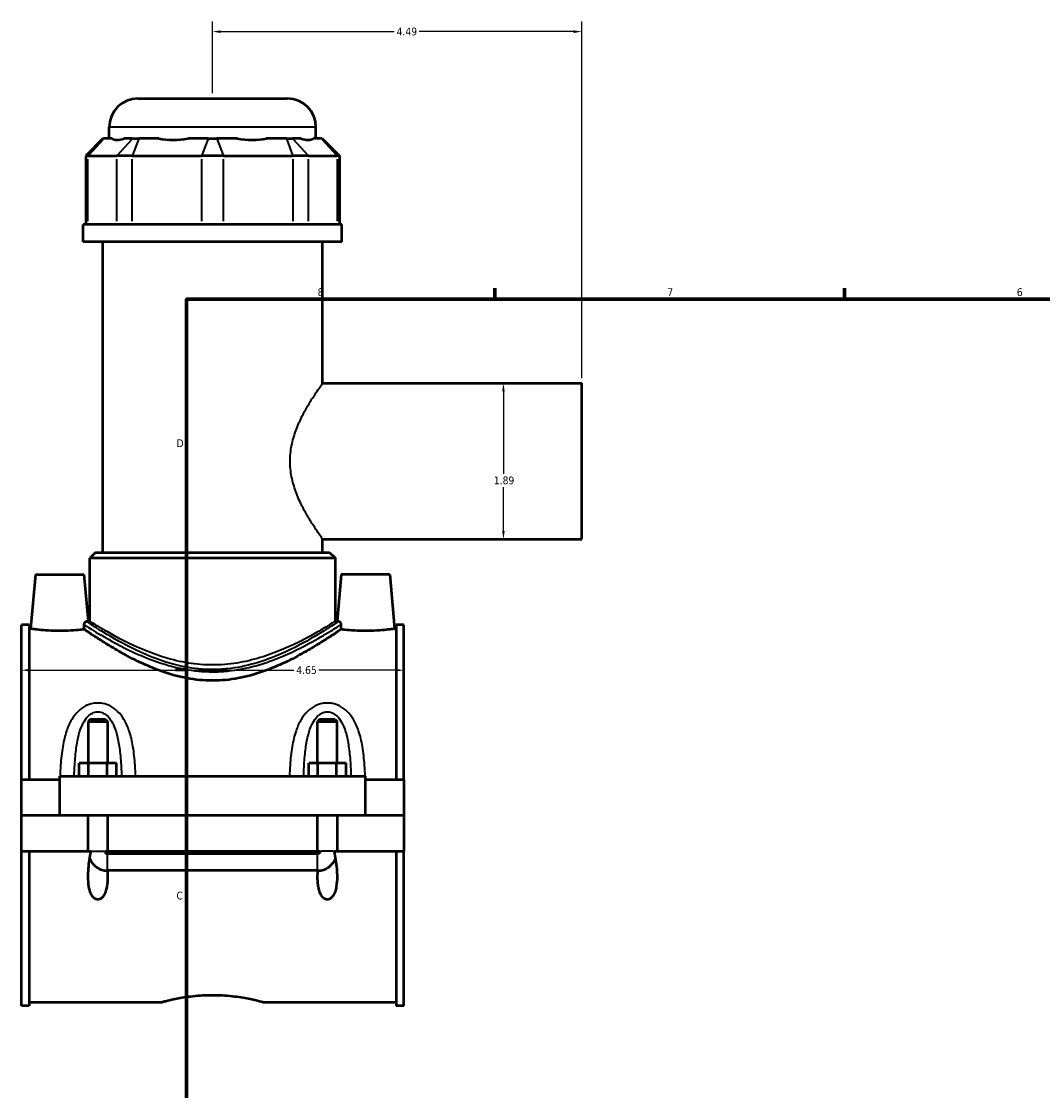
# Model space of a CAD drawing. Header units: inches. Extents: x -1.5 to 48.1, y -2 to 47.5.
# Tile 3 of 8: x -1.5 to 10.9, y 11.4 to 24.4. Entities that reach past the tile are written whole.
import ezdxf

# ---------------------------------------------------------------- set-up
doc = ezdxf.new("R2010")
doc.units = ezdxf.units.IN
doc.header["$MEASUREMENT"] = 0
for name, color, linetype, lineweight in [('Border (ANSI)', 7, 'Continuous', 70), ('Dimension (ANSI)', 7, 'Continuous', 25), ('Visible (ANSI)', 7, 'Continuous', 50), ('Visible Narrow (ANSI)', 7, 'Continuous', 35)]:
    doc.layers.add(name, color=color, linetype=linetype, lineweight=lineweight)
doc.styles.add('Note Text (ANSI)', font='tahoma.ttf')
doc.dimstyles.new('Default (ANSI)', dxfattribs={"dimtxt": 0.094488, "dimasz": 0.098425, "dimexe": 0.125, "dimexo": 0.0625, "dimgap": 0.031496, "dimtad": 0, "dimtih": 1, "dimtoh": 1, "dimrnd": 1e-08, "dimzin": 4, "dimdsep": 46, "dimtxsty": 'Note Text (ANSI)', "dimcen": 0.09, "dimdle": 0.393701, "dimclrd": 256, "dimclre": 256, "dimclrt": 5, "dimadec": 0, "dimazin": 1, "dimtfac": 1, "dimtofl": 0, "dimtmove": 0, "dimatfit": 3, "dimfxl": 1, "dimtolj": 1, "dimtzin": 4, "dimlwd": -1, "dimlwe": -1, "dimarcsym": 0})

# ---------------------------------------------------------------- blocks, each defined once
blk = doc.blocks.new('Borders Default Border')
at = {"layer": 'Border (ANSI)'}
for p, q in [((4.25, 21), (4.25, 21.134)), ((8.5, 21), (8.5, 21.134)), ((0.5, 16.5), (0.366, 16.5))]:
    blk.add_line(p, q, dxfattribs=at)
at = {"layer": 'Border (ANSI)', "flags": 128}
blk.add_lwpolyline([(0.5, 1), (0.5, 21), (33.5, 21), (33.5, 1), (0.5, 1)], dxfattribs=at)
at = {"layer": 'Border (ANSI)', "color": 5, "true_color": 0x0000ff, "char_height": 0.0945, "attachment_point": 7, "style": 'Note Text (ANSI)'}
for s, insert in [('8', (2.094, 21.038)), ('7', (6.346, 21.04)), ('6', (10.595, 21.038)), ('D', (0.378, 19.203)), ('C', (0.378, 13.701))]:
    blk.add_mtext(s, dxfattribs=dict(at, insert=insert))
blk = doc.blocks.new('*D6')
at = {"layer": 'Defpoints', "color": 0, "transparency": 16777216}
for p in [(5.307, 24.254), (0.817, 23.441), (5.307, 19.978)]:
    blk.add_point(p, dxfattribs=at)
at = {"layer": 'Dimension (ANSI)', "transparency": 16777216}
for p, q in [((0.817, 23.504), (0.817, 24.379)), ((5.307, 20.041), (5.307, 24.379)), ((0.915, 24.254), (3.023, 24.254)), ((5.208, 24.254), (3.33, 24.254))]:
    blk.add_line(p, q, dxfattribs=at)
for points in [[(0.915, 24.27), (0.915, 24.237), (0.817, 24.254)], [(5.208, 24.27), (5.208, 24.237), (5.307, 24.254)]]:
    blk.add_solid(points, dxfattribs=at)
at = {"layer": 'Dimension (ANSI)', "color": 5, "transparency": 16777216, "insert": (3.055, 24.303), "char_height": 0.0945, "attachment_point": 1, "style": 'Note Text (ANSI)'}
blk.add_mtext('\\A1;4.49', dxfattribs=at)
blk = doc.blocks.new('*D7')
at = {"layer": 'Defpoints', "color": 0, "transparency": 16777216}
for p in [(3.142, 16.49), (-1.508, 16.101), (3.142, 16.101)]:
    blk.add_point(p, dxfattribs=at)
at = {"layer": 'Dimension (ANSI)', "transparency": 16777216}
for p, q in [((-1.41, 16.49), (1.804, 16.49)), ((3.043, 16.49), (2.11, 16.49))]:
    blk.add_line(p, q, dxfattribs=at)
for points in [[(-1.41, 16.507), (-1.41, 16.474), (-1.508, 16.49)], [(3.043, 16.507), (3.043, 16.474), (3.142, 16.49)]]:
    blk.add_solid(points, dxfattribs=at)
at = {"layer": 'Dimension (ANSI)', "color": 5, "transparency": 16777216, "insert": (1.835, 16.539), "char_height": 0.0945, "attachment_point": 1, "style": 'Note Text (ANSI)'}
blk.add_mtext('\\A1;4.65', dxfattribs=at)
blk = doc.blocks.new('*D9')
at = {"layer": 'Defpoints', "color": 0, "transparency": 16777216}
for p in [(4.353, 19.978), (4.353, 18.084), (4.353, 18.084)]:
    blk.add_point(p, dxfattribs=at)
at = {"layer": 'Dimension (ANSI)', "transparency": 16777216}
for p, q in [((4.353, 19.88), (4.353, 18.876)), ((4.353, 18.183), (4.353, 18.714))]:
    blk.add_line(p, q, dxfattribs=at)
for points in [[(4.337, 19.88), (4.369, 19.88), (4.353, 19.978)], [(4.337, 18.183), (4.369, 18.183), (4.353, 18.084)]]:
    blk.add_solid(points, dxfattribs=at)
at = {"layer": 'Dimension (ANSI)', "color": 5, "transparency": 16777216, "insert": (4.237, 18.845), "char_height": 0.0945, "attachment_point": 1, "style": 'Note Text (ANSI)'}
blk.add_mtext('\\A1;1.89', dxfattribs=at)

msp = doc.modelspace()

# ---------------------------------------------------------------- linework, layer by layer
at = {"layer": 'Visible (ANSI)'}
for p, q in [((-0.091, 23.441), (1.725, 23.441)), ((-0.44, 22.953), (-0.44, 23.092)), ((2.074, 22.953), (2.074, 23.092)), ((-0.516, 22.953), (-0.726, 22.744)), ((-0.516, 22.953), (-0.506, 22.953)), ((-0.405, 22.953), (-0.506, 22.953)), ((-0.156, 22.953), (-0.257, 22.953)), ((-0.156, 22.953), (-0.081, 22.953)), ((0.163, 22.953), (-0.081, 22.953)), ((0.763, 22.953), (0.519, 22.953)), ((0.763, 22.953), (0.87, 22.953)), ((1.114, 22.953), (0.87, 22.953)), ((1.714, 22.953), (1.47, 22.953)), ((1.714, 22.953), (1.79, 22.953)), ((1.891, 22.953), (1.79, 22.953)), ((2.139, 22.953), (2.038, 22.953)), ((2.139, 22.953), (2.15, 22.953)), ((2.15, 22.953), (2.36, 22.744)), ((-0.699, 22.744), (-0.726, 22.744)), ((-0.726, 22.744), (-0.726, 21.908)), ((-0.699, 22.744), (-0.35, 22.744)), ((-0.161, 22.744), (-0.35, 22.744)), ((-0.161, 22.744), (0.683, 22.744)), ((0.95, 22.744), (0.683, 22.744)), ((0.95, 22.744), (1.794, 22.744)), ((1.983, 22.744), (1.794, 22.744)), ((1.983, 22.744), (2.333, 22.744)), ((2.36, 22.744), (2.333, 22.744)), ((2.36, 22.744), (2.36, 21.908)), ((2.388, 21.908), (-0.755, 21.908)), ((-0.755, 21.699), (-0.755, 21.908)), ((2.388, 21.699), (2.388, 21.908)), ((2.388, 21.699), (-0.755, 21.699)), ((-0.519, 17.923), (-0.519, 21.699)), ((2.153, 19.978), (2.153, 21.699)), ((2.153, 19.978), (5.307, 19.978)), ((5.307, 18.084), (5.307, 19.978)), ((2.153, 17.923), (2.153, 18.084)), ((2.153, 18.084), (5.307, 18.084)), ((-0.606, 17.923), (-0.676, 17.853)), ((2.31, 17.853), (-0.676, 17.853)), ((-0.676, 17.086), (-0.676, 17.853)), ((-0.606, 17.923), (2.24, 17.923)), ((2.24, 17.923), (2.31, 17.853)), ((2.31, 17.086), (2.31, 17.853)), ((-1.338, 17.652), (-1.396, 16.995)), ((-1.338, 17.652), (-0.748, 17.652)), ((-0.748, 17.652), (-0.698, 17.086)), ((2.382, 17.652), (2.332, 17.086)), ((2.972, 17.652), (2.382, 17.652)), ((2.972, 17.652), (3.03, 16.995)), ((-1.508, 15.162), (-1.508, 17.041)), ((-1.415, 17.041), (-1.508, 17.041)), ((-1.415, 17.041), (-1.415, 15.162)), ((-0.676, 17.086), (-0.698, 17.086)), ((2.332, 17.086), (2.31, 17.086)), ((3.049, 17.041), (3.049, 15.162)), ((3.142, 17.041), (3.049, 17.041)), ((3.142, 15.162), (3.142, 17.041)), ((-1.415, 16.995), (-1.396, 16.995)), ((3.03, 16.995), (3.049, 16.995)), ((-0.673, 15.891), (-0.696, 15.868)), ((-0.696, 15.868), (-0.46, 15.868)), ((-0.696, 15.868), (-0.696, 15.359)), ((-0.484, 15.891), (-0.673, 15.891)), ((-0.484, 15.891), (-0.46, 15.868)), ((-0.46, 15.868), (-0.46, 15.359)), ((2.117, 15.891), (2.094, 15.868)), ((2.094, 15.868), (2.33, 15.868)), ((2.094, 15.359), (2.094, 15.868)), ((2.306, 15.891), (2.117, 15.891)), ((2.306, 15.891), (2.33, 15.868)), ((2.33, 15.359), (2.33, 15.868)), ((-0.805, 15.201), (-0.805, 15.359)), ((-0.692, 15.359), (-0.805, 15.359)), ((-0.692, 15.201), (-0.692, 15.359)), ((-0.465, 15.359), (-0.692, 15.359)), ((-0.465, 15.201), (-0.465, 15.359)), ((-0.351, 15.359), (-0.465, 15.359)), ((-0.351, 15.201), (-0.351, 15.359)), ((1.985, 15.201), (1.985, 15.359)), ((2.098, 15.359), (1.985, 15.359)), ((2.098, 15.201), (2.098, 15.359)), ((2.325, 15.359), (2.098, 15.359)), ((2.325, 15.201), (2.325, 15.359)), ((2.439, 15.359), (2.325, 15.359)), ((2.439, 15.201), (2.439, 15.359)), ((-1.508, 15.162), (-1.043, 15.162)), ((-1.508, 14.727), (-1.508, 15.162)), ((-1.043, 15.201), (-1.043, 14.727)), ((-1.043, 15.201), (2.677, 15.201)), ((2.677, 14.727), (2.677, 15.201)), ((2.677, 15.162), (3.142, 15.162)), ((3.142, 15.162), (3.142, 14.727)), ((-1.508, 14.727), (-1.043, 14.727)), ((-1.508, 14.289), (-1.508, 14.723)), ((-0.696, 14.723), (-1.508, 14.723)), ((-1.043, 14.727), (2.677, 14.727)), ((-0.696, 14.727), (-0.696, 14.723)), ((-0.696, 14.289), (-0.696, 14.723)), ((-0.46, 14.727), (-0.46, 14.723)), ((-0.46, 14.723), (-0.46, 14.289)), ((2.094, 14.723), (-0.46, 14.723)), ((2.094, 14.723), (2.094, 14.727)), ((2.094, 14.289), (2.094, 14.723)), ((2.33, 14.723), (2.33, 14.727)), ((2.33, 14.723), (2.33, 14.289)), ((3.142, 14.723), (2.33, 14.723)), ((2.677, 14.727), (3.142, 14.727)), ((3.142, 14.723), (3.142, 14.289)), ((-1.508, 12.41), (-1.508, 14.289)), ((-1.508, 14.289), (-0.696, 14.289)), ((-1.415, 14.289), (-1.415, 12.41)), ((-0.696, 14.289), (-0.661, 14.289)), ((-0.495, 14.289), (-0.46, 14.289)), ((-0.46, 14.289), (2.094, 14.289)), ((-0.46, 14.26), (2.094, 14.26)), ((2.094, 14.289), (2.129, 14.289)), ((2.295, 14.289), (2.33, 14.289)), ((2.33, 14.289), (3.142, 14.289)), ((3.049, 14.289), (3.049, 12.41)), ((3.142, 12.41), (3.142, 14.289)), ((2.094, 14.055), (-0.46, 14.055)), ((-1.415, 12.41), (-1.508, 12.41)), ((-1.415, 12.455), (0.2, 12.455)), ((1.434, 12.455), (3.049, 12.455)), ((3.142, 12.41), (3.049, 12.41))]:
    msp.add_line(p, q, dxfattribs=at)
for centre, radius, start, end in [((-0.091, 23.092), 0.349, 90, 180), ((1.725, 23.092), 0.349, 0, 90), ((-0.46, 14.289), 0.236, 202.9251, 269.396), ((2.094, 14.289), 0.236, 270.604, 337.0749)]:
    msp.add_arc(centre, radius, start, end, dxfattribs=at)
for major_axis, ratio, start_param, end_param in [((1.233, 1.233), 0.198912, 3.184055, 3.491829), ((-1.045, -1.045), 0.668179, 0.435162, 0.742936), ((1.045, -1.045), 0.668179, 5.54025, 5.848024), ((1.233, -1.233), 0.198912, 5.932949, 6.240723)]:
    msp.add_ellipse((0.817, 24.196), major_axis=major_axis, ratio=ratio, start_param=start_param, end_param=end_param, dxfattribs=at)
for points, knots in [([(-0.744, 17.044), (-0.744, 17.047), (-0.744, 17.05), (-0.743, 17.057), (-0.742, 17.06), (-0.739, 17.067), (-0.736, 17.071), (-0.729, 17.079), (-0.722, 17.083), (-0.716, 17.083)], [0, 0, 0, 0, 0.0233013, 0.0233013, 0.0549925, 0.0549925, 0.099871, 0.099871, 0.1769512, 0.1769512, 0.1769512, 0.1769512]), ([(-0.743, 16.987), (-0.744, 17.001), (-0.744, 17.015), (-0.744, 17.034), (-0.744, 17.039), (-0.744, 17.044)], [0.9973843, 0.9973843, 0.9973843, 0.9973843, 1.0923356, 1.0923356, 1.1304408, 1.1304408, 1.1304408, 1.1304408]), ([(2.35, 17.083), (2.35, 17.083), (2.35, 17.083), (2.356, 17.082), (2.361, 17.08), (2.369, 17.073), (2.372, 17.068), (2.375, 17.061), (2.376, 17.058), (2.377, 17.053), (2.378, 17.051), (2.378, 17.048), (2.378, 17.046), (2.378, 17.044)], [0, 0, 0, 0, 0.0078564, 0.0078564, 0.1281211, 0.1281211, 0.2351476, 0.2351476, 0.2946876, 0.2946876, 0.3211587, 0.3211587, 0.346083, 0.346083, 0.346083, 0.346083]), ([(2.378, 17.044), (2.378, 17.039), (2.378, 17.034), (2.378, 17.015), (2.377, 17.001), (2.377, 16.987)], [1.0542304, 1.0542304, 1.0542304, 1.0542304, 1.0923356, 1.0923356, 1.1872869, 1.1872869, 1.1872869, 1.1872869]), ([(-0.743, 16.987), (-0.758, 16.985), (-0.775, 16.983), (-0.824, 16.978), (-0.864, 16.974), (-0.951, 16.969), (-0.999, 16.967), (-1.088, 16.967), (-1.135, 16.969), (-1.222, 16.974), (-1.262, 16.978), (-1.324, 16.985), (-1.351, 16.988), (-1.387, 16.994), (-1.396, 16.995), (-1.396, 16.995)], [1.835834, 1.835834, 1.835834, 1.835834, 2.035297, 2.035297, 2.374881, 2.374881, 2.714465, 2.714465, 3.054049, 3.054049, 3.393633, 3.393633, 3.732665, 3.732665, 4.071698, 4.071698, 4.071698, 4.071698]), ([(2.377, 16.987), (2.372, 16.984), (2.366, 16.979), (2.336, 16.96), (2.305, 16.938), (2.224, 16.884), (2.173, 16.852), (2.059, 16.781), (1.995, 16.742), (1.86, 16.666), (1.783, 16.625), (1.615, 16.546), (1.524, 16.507), (1.333, 16.44), (1.232, 16.412), (1.026, 16.373), (0.921, 16.363), (0.713, 16.363), (0.608, 16.373), (0.402, 16.412), (0.301, 16.44), (0.11, 16.507), (0.019, 16.546), (-0.149, 16.625), (-0.226, 16.666), (-0.362, 16.742), (-0.426, 16.781), (-0.54, 16.852), (-0.59, 16.884), (-0.671, 16.938), (-0.703, 16.96), (-0.732, 16.979), (-0.738, 16.984), (-0.743, 16.987)], [6.763123, 6.763123, 6.763123, 6.763123, 7.072844, 7.072844, 7.853985, 7.853985, 8.635126, 8.635126, 9.416266, 9.416266, 10.208052, 10.208052, 10.999837, 10.999837, 11.791622, 11.791622, 12.583407, 12.583407, 13.375192, 13.375192, 14.166977, 14.166977, 14.958762, 14.958762, 15.750547, 15.750547, 16.531688, 16.531688, 17.312829, 17.312829, 18.09397, 18.09397, 18.403691, 18.403691, 18.403691, 18.403691]), ([(3.03, 16.995), (3.03, 16.995), (3.021, 16.994), (2.985, 16.988), (2.958, 16.985), (2.896, 16.978), (2.856, 16.974), (2.769, 16.969), (2.721, 16.967), (2.677, 16.967), (2.632, 16.967), (2.585, 16.969), (2.498, 16.974), (2.458, 16.978), (2.409, 16.983), (2.392, 16.985), (2.377, 16.987)], [4.071698, 4.071698, 4.071698, 4.071698, 4.41073, 4.41073, 4.749762, 4.749762, 5.089346, 5.089346, 5.42893, 5.42893, 5.42893, 5.768514, 5.768514, 6.108098, 6.108098, 6.307561, 6.307561, 6.307561, 6.307561]), ([(-0.463, 14.055), (-0.461, 14.029), (-0.46, 14.004), (-0.46, 13.94), (-0.462, 13.897), (-0.473, 13.836), (-0.478, 13.816), (-0.491, 13.779), (-0.499, 13.761), (-0.518, 13.734), (-0.527, 13.723), (-0.545, 13.71), (-0.551, 13.707), (-0.564, 13.702), (-0.571, 13.701), (-0.585, 13.701), (-0.592, 13.702), (-0.606, 13.707), (-0.612, 13.71), (-0.629, 13.723), (-0.639, 13.734), (-0.657, 13.761), (-0.665, 13.779), (-0.678, 13.816), (-0.683, 13.836), (-0.694, 13.897), (-0.696, 13.94), (-0.696, 14.043), (-0.69, 14.114), (-0.674, 14.22), (-0.668, 14.255), (-0.661, 14.289)], [1.215949, 1.215949, 1.215949, 1.215949, 1.413207, 1.413207, 1.730061, 1.730061, 1.888488, 1.888488, 2.046915, 2.046915, 2.156349, 2.156349, 2.211065, 2.211065, 2.265782, 2.265782, 2.320499, 2.320499, 2.375216, 2.375216, 2.48465, 2.48465, 2.643077, 2.643077, 2.801504, 2.801504, 3.118358, 3.118358, 3.634555, 3.634555, 3.885607, 3.885607, 3.885607, 3.885607]), ([(-0.495, 14.289), (-0.494, 14.284), (-0.492, 14.28), (-0.487, 14.272), (-0.484, 14.268), (-0.477, 14.264), (-0.474, 14.262), (-0.467, 14.26), (-0.464, 14.26), (-0.46, 14.26)], [0.0000698, 0.0000698, 0.0000698, 0.0000698, 0.0369029, 0.0369029, 0.0726601, 0.0726601, 0.1000626, 0.1000626, 0.1267854, 0.1267854, 0.1267854, 0.1267854]), ([(2.295, 14.289), (2.302, 14.255), (2.308, 14.22), (2.324, 14.114), (2.33, 14.043), (2.33, 13.94), (2.328, 13.897), (2.317, 13.836), (2.312, 13.816), (2.299, 13.779), (2.291, 13.761), (2.272, 13.734), (2.263, 13.723), (2.245, 13.71), (2.239, 13.707), (2.226, 13.702), (2.219, 13.701), (2.205, 13.701), (2.198, 13.702), (2.184, 13.707), (2.178, 13.711), (2.153, 13.728), (2.138, 13.752), (2.114, 13.802), (2.106, 13.837), (2.095, 13.909), (2.094, 13.945), (2.094, 14.003), (2.095, 14.029), (2.096, 14.055)], [0.645958, 0.645958, 0.645958, 0.645958, 0.89701, 0.89701, 1.413207, 1.413207, 1.730061, 1.730061, 1.888488, 1.888488, 2.046915, 2.046915, 2.156349, 2.156349, 2.211065, 2.211065, 2.265782, 2.265782, 2.318017, 2.318017, 2.370251, 2.370251, 2.559775, 2.559775, 2.832356, 2.832356, 3.104938, 3.104938, 3.300366, 3.300366, 3.300366, 3.300366]), ([(2.094, 14.26), (2.098, 14.26), (2.103, 14.26), (2.111, 14.264), (2.115, 14.266), (2.121, 14.272), (2.123, 14.275), (2.126, 14.281), (2.128, 14.285), (2.129, 14.289)], [0, 0, 0, 0, 0.0338755, 0.0338755, 0.069072, 0.069072, 0.0968973, 0.0968973, 0.1265215, 0.1265215, 0.1265215, 0.1265215]), ([(0.2, 12.455), (0.2, 12.455), (0.203, 12.456), (0.219, 12.461), (0.231, 12.464), (0.263, 12.472), (0.282, 12.477), (0.327, 12.487), (0.353, 12.492), (0.408, 12.503), (0.438, 12.509), (0.506, 12.519), (0.542, 12.524), (0.618, 12.532), (0.658, 12.536), (0.738, 12.54), (0.778, 12.541), (0.856, 12.541), (0.896, 12.54), (0.976, 12.536), (1.016, 12.532), (1.092, 12.524), (1.128, 12.519), (1.195, 12.509), (1.226, 12.503), (1.281, 12.492), (1.306, 12.487), (1.352, 12.477), (1.371, 12.472), (1.403, 12.464), (1.415, 12.461), (1.43, 12.456), (1.434, 12.455), (1.434, 12.455)], [2.375533, 2.375533, 2.375533, 2.375533, 2.672445, 2.672445, 2.969357, 2.969357, 3.26627, 3.26627, 3.563182, 3.563182, 3.860153, 3.860153, 4.157124, 4.157124, 4.454095, 4.454095, 4.751066, 4.751066, 5.048037, 5.048037, 5.345008, 5.345008, 5.641979, 5.641979, 5.93895, 5.93895, 6.235862, 6.235862, 6.532774, 6.532774, 6.829687, 6.829687, 7.126599, 7.126599, 7.126599, 7.126599])]:
    msp.add_open_spline(points, degree=3, knots=knots, dxfattribs=at)
for points in [[(-0.698, 17.086), (-0.698, 17.086), (-0.704, 17.085), (-0.716, 17.083)], [(2.35, 17.083), (2.338, 17.085), (2.332, 17.086), (2.332, 17.086)], [(-0.46, 14.055), (-0.461, 14.055), (-0.462, 14.055), (-0.463, 14.055)], [(2.096, 14.055), (2.095, 14.055), (2.095, 14.055), (2.094, 14.055)]]:
    msp.add_open_spline(points, degree=3, dxfattribs=at)
at = {"layer": 'Visible Narrow (ANSI)'}
for p, q in [((2.059, 23.092), (-0.425, 23.092)), ((-0.515, 22.943), (-0.69, 22.754)), ((-0.34, 22.754), (-0.166, 22.943)), ((-0.085, 22.943), (-0.157, 22.754)), ((0.759, 22.943), (0.687, 22.754)), ((0.874, 22.943), (0.946, 22.754)), ((1.718, 22.943), (1.79, 22.754)), ((1.799, 22.943), (1.974, 22.754)), ((2.149, 22.943), (2.323, 22.754)), ((-0.699, 21.95), (-0.699, 22.702)), ((-0.35, 22.702), (-0.35, 21.95)), ((-0.161, 21.95), (-0.161, 22.702)), ((0.683, 22.702), (0.683, 21.95)), ((0.95, 21.95), (0.95, 22.702)), ((1.794, 22.702), (1.794, 21.95)), ((1.983, 21.95), (1.983, 22.702)), ((2.333, 22.702), (2.333, 21.95)), ((-0.655, 14.289), (-0.502, 14.289)), ((-0.46, 14.059), (-0.46, 14.25)), ((2.094, 14.059), (2.094, 14.25)), ((2.288, 14.289), (2.135, 14.289))]:
    msp.add_line(p, q, dxfattribs=at)
for points, knots in [([(2.153, 18.084), (2.153, 18.084), (2.148, 18.091), (2.131, 18.116), (2.117, 18.135), (2.084, 18.184), (2.064, 18.214), (2.02, 18.283), (1.996, 18.321), (1.949, 18.403), (1.923, 18.449), (1.874, 18.55), (1.85, 18.605), (1.808, 18.72), (1.79, 18.781), (1.765, 18.905), (1.759, 18.968), (1.759, 19.094), (1.765, 19.158), (1.79, 19.282), (1.808, 19.343), (1.85, 19.458), (1.874, 19.512), (1.923, 19.613), (1.949, 19.66), (1.996, 19.741), (2.02, 19.78), (2.064, 19.849), (2.084, 19.879), (2.117, 19.928), (2.131, 19.947), (2.148, 19.972), (2.153, 19.978), (2.153, 19.978)], [3.802509, 3.802509, 3.802509, 3.802509, 4.274161, 4.274161, 4.745813, 4.745813, 5.217465, 5.217465, 5.689117, 5.689117, 6.168092, 6.168092, 6.647067, 6.647067, 7.126043, 7.126043, 7.605018, 7.605018, 8.083993, 8.083993, 8.562968, 8.562968, 9.041943, 9.041943, 9.520919, 9.520919, 9.992571, 9.992571, 10.464223, 10.464223, 10.935875, 10.935875, 11.407527, 11.407527, 11.407527, 11.407527]), ([(-0.744, 17.044), (-0.742, 17.043), (-0.738, 17.04), (-0.707, 17.02), (-0.651, 16.984), (-0.476, 16.88), (-0.347, 16.805), (-0.103, 16.688), (-0.006, 16.645), (0.216, 16.564), (0.341, 16.528), (0.585, 16.483), (0.701, 16.471), (0.817, 16.471), (0.878, 16.471), (0.939, 16.474), (1.118, 16.492), (1.234, 16.515), (1.415, 16.565), (1.484, 16.588), (1.716, 16.674), (1.864, 16.747), (2.093, 16.87), (2.182, 16.922), (2.315, 17.004), (2.359, 17.032), (2.378, 17.044)], [-31.269648, -31.269648, -31.269648, -31.269648, -31.087263, -31.087263, -29.791632, -29.791632, -28.190525, -28.190525, -27.263309, -27.263309, -26.239027, -26.239027, -25.373097, -25.373097, -25.373097, -24.918804, -24.918804, -24.023515, -24.023515, -23.435366, -23.435366, -21.958058, -21.958058, -20.705916, -20.705916, -19.4765, -19.4765, -19.4765, -19.4765]), ([(2.35, 17.083), (2.348, 17.082), (2.346, 17.081), (2.326, 17.068), (2.282, 17.038), (2.151, 16.955), (2.065, 16.902), (1.84, 16.777), (1.696, 16.704), (1.469, 16.616), (1.402, 16.593), (1.224, 16.542), (1.111, 16.519), (0.936, 16.501), (0.876, 16.497), (0.817, 16.497), (0.703, 16.497), (0.59, 16.509), (0.352, 16.555), (0.229, 16.592), (0.013, 16.674), (-0.083, 16.717), (-0.321, 16.836), (-0.447, 16.912), (-0.618, 17.018), (-0.673, 17.055), (-0.707, 17.078), (-0.713, 17.081), (-0.716, 17.083)], [19.30395, 19.30395, 19.30395, 19.30395, 19.463524, 19.463524, 20.705916, 20.705916, 21.958058, 21.958058, 23.435366, 23.435366, 24.023515, 24.023515, 24.918804, 24.918804, 25.373097, 25.373097, 25.373097, 26.239027, 26.239027, 27.263309, 27.263309, 28.190525, 28.190525, 29.791632, 29.791632, 31.087263, 31.087263, 31.442198, 31.442198, 31.442198, 31.442198]), ([(2.31, 17.086), (2.31, 17.086), (2.3, 17.08), (2.261, 17.055), (2.231, 17.037), (2.154, 16.991), (2.107, 16.963), (1.998, 16.902), (1.937, 16.869), (1.807, 16.804), (1.734, 16.77), (1.574, 16.703), (1.487, 16.671), (1.305, 16.616), (1.209, 16.593), (1.014, 16.562), (0.914, 16.554), (0.719, 16.554), (0.62, 16.562), (0.425, 16.593), (0.329, 16.616), (0.146, 16.671), (0.06, 16.703), (-0.1, 16.77), (-0.174, 16.804), (-0.303, 16.869), (-0.364, 16.902), (-0.473, 16.963), (-0.521, 16.991), (-0.598, 17.037), (-0.627, 17.055), (-0.667, 17.08), (-0.676, 17.086), (-0.676, 17.086)], [5.920206, 5.920206, 5.920206, 5.920206, 6.657116, 6.657116, 7.394026, 7.394026, 8.130937, 8.130937, 8.867847, 8.867847, 9.610988, 9.610988, 10.35413, 10.35413, 11.097271, 11.097271, 11.840413, 11.840413, 12.583555, 12.583555, 13.326696, 13.326696, 14.069838, 14.069838, 14.812979, 14.812979, 15.549889, 15.549889, 16.286799, 16.286799, 17.023709, 17.023709, 17.760619, 17.760619, 17.760619, 17.760619]), ([(-0.118, 15.201), (-0.12, 15.246), (-0.122, 15.29), (-0.131, 15.411), (-0.139, 15.487), (-0.162, 15.627), (-0.177, 15.691), (-0.214, 15.802), (-0.235, 15.849), (-0.283, 15.928), (-0.308, 15.961), (-0.364, 16.015), (-0.395, 16.038), (-0.457, 16.069), (-0.487, 16.079), (-0.538, 16.089), (-0.558, 16.091), (-0.578, 16.091), (-0.598, 16.091), (-0.618, 16.089), (-0.669, 16.079), (-0.7, 16.069), (-0.761, 16.038), (-0.792, 16.015), (-0.848, 15.961), (-0.874, 15.928), (-0.922, 15.849), (-0.942, 15.802), (-0.98, 15.691), (-0.994, 15.627), (-1.018, 15.487), (-1.026, 15.411), (-1.034, 15.29), (-1.037, 15.246), (-1.038, 15.201)], [-6.12408, -6.12408, -6.12408, -6.12408, -5.803521, -5.803521, -5.237131, -5.237131, -4.73067, -4.73067, -4.320119, -4.320119, -3.986618, -3.986618, -3.689291, -3.689291, -3.444288, -3.444288, -3.291162, -3.291162, -3.291162, -3.138035, -3.138035, -2.893033, -2.893033, -2.595706, -2.595706, -2.262205, -2.262205, -1.851654, -1.851654, -1.345193, -1.345193, -0.778803, -0.778803, -0.458244, -0.458244, -0.458244, -0.458244]), ([(2.672, 15.201), (2.67, 15.246), (2.668, 15.29), (2.659, 15.411), (2.651, 15.487), (2.628, 15.627), (2.613, 15.691), (2.576, 15.802), (2.555, 15.849), (2.507, 15.928), (2.482, 15.961), (2.426, 16.015), (2.395, 16.038), (2.333, 16.069), (2.303, 16.079), (2.252, 16.089), (2.232, 16.091), (2.212, 16.091), (2.192, 16.091), (2.172, 16.089), (2.121, 16.079), (2.09, 16.069), (2.029, 16.038), (1.998, 16.015), (1.942, 15.961), (1.916, 15.928), (1.868, 15.849), (1.848, 15.802), (1.81, 15.691), (1.796, 15.627), (1.772, 15.487), (1.764, 15.411), (1.756, 15.29), (1.753, 15.246), (1.752, 15.201)], [-6.124079, -6.124079, -6.124079, -6.124079, -5.803522, -5.803522, -5.237132, -5.237132, -4.730669, -4.730669, -4.320119, -4.320119, -3.986618, -3.986618, -3.689291, -3.689291, -3.444288, -3.444288, -3.291162, -3.291162, -3.291162, -3.138035, -3.138035, -2.893033, -2.893033, -2.595706, -2.595706, -2.262205, -2.262205, -1.851654, -1.851654, -1.345192, -1.345192, -0.778802, -0.778802, -0.458244, -0.458244, -0.458244, -0.458244]), ([(-0.866, 15.201), (-0.865, 15.23), (-0.864, 15.258), (-0.859, 15.358), (-0.854, 15.429), (-0.84, 15.558), (-0.83, 15.617), (-0.807, 15.719), (-0.794, 15.763), (-0.764, 15.836), (-0.748, 15.866), (-0.712, 15.916), (-0.693, 15.937), (-0.655, 15.965), (-0.636, 15.975), (-0.603, 15.984), (-0.591, 15.986), (-0.578, 15.986), (-0.566, 15.986), (-0.553, 15.984), (-0.521, 15.975), (-0.502, 15.965), (-0.463, 15.937), (-0.444, 15.916), (-0.408, 15.866), (-0.392, 15.836), (-0.362, 15.763), (-0.349, 15.719), (-0.326, 15.617), (-0.317, 15.558), (-0.302, 15.429), (-0.297, 15.358), (-0.292, 15.258), (-0.291, 15.23), (-0.29, 15.201)], [0.553667, 0.553667, 0.553667, 0.553667, 0.778803, 0.778803, 1.345193, 1.345193, 1.851654, 1.851654, 2.262205, 2.262205, 2.595706, 2.595706, 2.893033, 2.893033, 3.138035, 3.138035, 3.291162, 3.291162, 3.291162, 3.444288, 3.444288, 3.689291, 3.689291, 3.986618, 3.986618, 4.320119, 4.320119, 4.73067, 4.73067, 5.237131, 5.237131, 5.803521, 5.803521, 6.028657, 6.028657, 6.028657, 6.028657]), ([(1.924, 15.201), (1.925, 15.23), (1.926, 15.258), (1.931, 15.358), (1.936, 15.429), (1.95, 15.558), (1.96, 15.617), (1.983, 15.719), (1.996, 15.763), (2.026, 15.836), (2.042, 15.866), (2.078, 15.916), (2.097, 15.937), (2.135, 15.965), (2.154, 15.975), (2.187, 15.984), (2.199, 15.986), (2.212, 15.986), (2.224, 15.986), (2.237, 15.984), (2.269, 15.975), (2.288, 15.965), (2.327, 15.937), (2.346, 15.916), (2.382, 15.866), (2.398, 15.836), (2.428, 15.763), (2.441, 15.719), (2.464, 15.617), (2.473, 15.558), (2.488, 15.429), (2.493, 15.358), (2.498, 15.258), (2.499, 15.23), (2.5, 15.201)], [0.553667, 0.553667, 0.553667, 0.553667, 0.778802, 0.778802, 1.345192, 1.345192, 1.851654, 1.851654, 2.262205, 2.262205, 2.595706, 2.595706, 2.893033, 2.893033, 3.138035, 3.138035, 3.291162, 3.291162, 3.291162, 3.444288, 3.444288, 3.689291, 3.689291, 3.986618, 3.986618, 4.320119, 4.320119, 4.730669, 4.730669, 5.237132, 5.237132, 5.803522, 5.803522, 6.028657, 6.028657, 6.028657, 6.028657])]:
    msp.add_open_spline(points, degree=3, knots=knots, dxfattribs=at)

# ---------------------------------------------------------------- block references
msp.add_blockref('Borders Default Border', (0, 0))

# ---------------------------------------------------------------- dimensions: what is measured, and where the dimension line sits
at = {"layer": 'Dimension (ANSI)'}
for base, p1, p2, angle, override, picture, middle in [((5.307, 24.254), (0.817, 23.441), (5.307, 19.978), 180, {"dimgap": 0.031496, "dimtih": 0, "dimtoh": 0, "dimdec": 2, "dimtol": 0, "dimlim": 0, "dimtp": 0, "dimtm": 0, "dimtdec": 2, "dimatfit": 1}, '*D6', (3.177, 24.254)), ((4.353, 18.084), (4.353, 19.978), (4.353, 18.084), 270, {"dimgap": 0.031496, "dimdec": 2, "dimse1": 1, "dimse2": 1, "dimtol": 0, "dimlim": 0, "dimtp": 0, "dimtm": 0, "dimtdec": 2, "dimatfit": 1}, '*D9', (4.353, 18.795)), ((3.142, 16.49), (-1.508, 16.101), (3.142, 16.101), 180, {"dimgap": 0.031496, "dimtih": 0, "dimtoh": 0, "dimdec": 2, "dimse1": 1, "dimse2": 1, "dimtol": 0, "dimlim": 0, "dimtp": 0, "dimtm": 0, "dimtdec": 2, "dimatfit": 1}, '*D7', (1.957, 16.49))]:
    dim = msp.add_linear_dim(base=base, p1=p1, p2=p2, angle=angle, dimstyle='Default (ANSI)', override=override, dxfattribs=at)
    dim.commit()
    dim.dimension.update_dxf_attribs({"geometry": picture, "text_midpoint": middle, "dimtype": 160})

doc.saveas('drawing.dxf')
